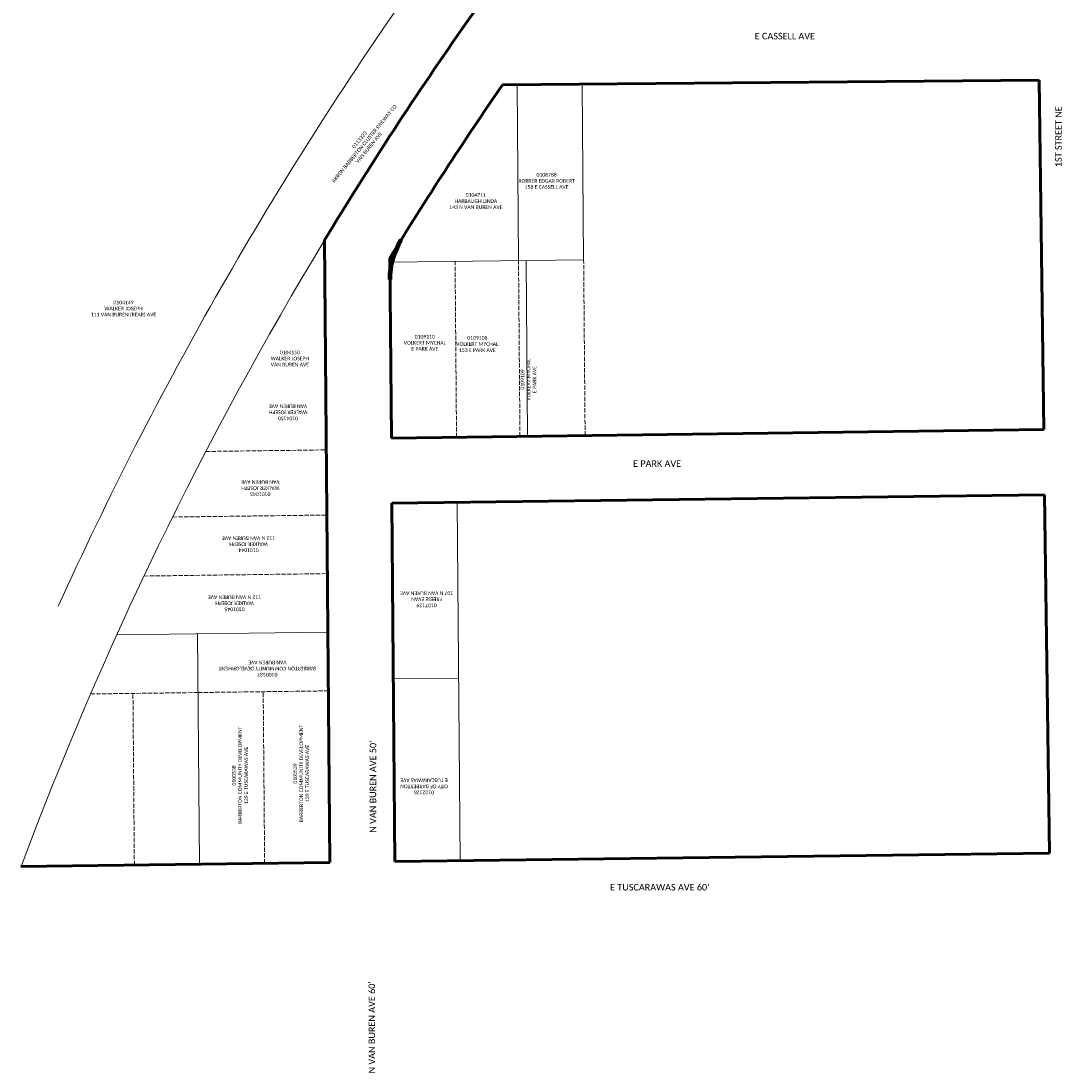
# Model space of a CAD drawing. Header units: feet. Extents: x 2211853 to 2217768, y 489955 to 493330.
# Tile 2 of 3: x 2216445 to 2217243, y 491595 to 492401. Entities that reach past the tile are written whole.
import ezdxf

# ---------------------------------------------------------------- set-up
doc = ezdxf.new("R2010")
doc.units = ezdxf.units.FT
doc.header["$LTSCALE"] = 20
doc.header["$MEASUREMENT"] = 0
for name, pattern in [('OhDOT_DGN3', [0.22, 0.165, -0.055]), ('rowex', [0]), ('rowpr', [0])]:
    doc.linetypes.add(name, pattern=pattern)
for name, color, linetype, lineweight in [('DV_X_Property_Line', 7, 'Continuous', 15), ('DV_X_Text', 7, 'Continuous', 15), ('TX_X_20', 7, 'Continuous', 15)]:
    doc.layers.add(name, color=color, linetype=linetype, lineweight=lineweight)
doc.layers.add('RW_P_Fee_RW', color=7, linetype='rowpr', lineweight=90, true_color=0xa854e0)
doc.layers.add('RW_X_Fee_RW', color=6, linetype='rowex', lineweight=60, true_color=0xff00ff)
doc.styles.add('X_Straight - Normal Fixed Spacing', font='calibril.ttf', dxfattribs={"height": 0.14})
doc.styles.add('X_Straight - Sub Title', font='calibril.ttf', dxfattribs={"height": 0.17})

msp = doc.modelspace()

# ---------------------------------------------------------------- linework, layer by layer
at = {"layer": 'DV_X_Property_Line'}
for p, q in [((2216826.96, 492217.09), (2216825.84, 492352.01)), ((2216876.95, 492217.74, 974.24), (2216875.84, 492352.46, 974.24)), ((2216728.27, 492215.81), (2216876.95, 492217.74)), ((2216833.95, 492082.17), (2216832.83, 492217.17)), ((2216782.09, 491756.24), (2216779.8, 492031.47)), ((2216518.54, 491929.61), (2216680.63, 491931.71)), ((2216582.1, 491753.65), (2216580.64, 491930.41)), ((2216730.93, 491895.92), (2216780.92, 491896.57))]:
    msp.add_line(p, q, dxfattribs=at)
at = {"layer": 'DV_X_Property_Line', "linetype": 'OhDOT_DGN3'}
for p, q in [((2216828.08, 492082.1), (2216826.96, 492217.09)), ((2216878.07, 492082.75), (2216876.95, 492217.74)), ((2216779.39, 492081.46), (2216778.27, 492216.46)), ((2216586.99, 492070.51), (2216679.47, 492071.71)), ((2216561.45, 492020.17), (2216679.88, 492021.71)), ((2216539.51, 491974.88), (2216680.26, 491976.71)), ((2216581.01, 491885.41), (2216681, 491886.71)), ((2216498.51, 491884.34), (2216581.01, 491885.41)), ((2216532.11, 491753), (2216531.01, 491884.77)), ((2216632.1, 491754.3), (2216631.01, 491886.06))]:
    msp.add_line(p, q, dxfattribs=at)
at = {"layer": 'DV_X_Property_Line'}
for radius, start, end in [(2939.01, 144.88539, 155.60987), (2889.01, 148.8401, 159.45436)]:
    msp.add_arc((2219150.33, 490737.96), radius, start, end, dxfattribs=at)
at = {"layer": 'RW_P_Fee_RW'}
msp.add_lwpolyline([(2216728.38, 492202.5, -0.141851), (2216736.95, 492233.02)], format="xyb", dxfattribs=at)
at = {"layer": 'RW_X_Fee_RW'}
for p, q in [((2216787.11, 492399.76), (2216894.56, 492552.56)), ((2216814.71, 492351.91), (2217226.57, 492355.57)), ((2217230.15, 492087.32), (2217226.57, 492355.57)), ((2216729.39, 492080.82), (2217230.15, 492087.32)), ((2216729.81, 492030.82), (2217230.82, 492037.32)), ((2217234.49, 491762.12), (2217230.82, 492037.32)), ((2216732.09, 491755.6), (2216729.81, 492030.82)), ((2216732.09, 491755.6), (2217234.49, 491762.12)), ((2216682.09, 491754.95), (2216445.08, 491751.87))]:
    msp.add_line(p, q, dxfattribs=at)
for points in [[(2216682.09, 491754.95), (2216678.13, 492232.82, -0.017259), (2216787.12, 492399.78)], [(2216729.39, 492080.82), (2216728.25, 492219, -0.013966), (2216814.71, 492351.91)]]:
    msp.add_lwpolyline(points, format="xyb", dxfattribs=at)

# ---------------------------------------------------------------- texts
at = {"layer": 'DV_X_Text', "char_height": 2.8, "attachment_point": 5, "style": 'X_Straight - Normal Fixed Spacing'}
for s, insert, rotation in [('0113323^M^JAKRON BARBERTON CLUSTER RAILWAY CO^M^JVAN BUREN AVE', (2216708.5, 492306.8), 50.6313), ('0104149^M^JWALKER JOSEPH^M^J111 VAN BUREN (REAR) AVE', (2216523.78, 492179.94), 0), ('0109109^M^JVOLKERT MYCHAL^M^JE PARK AVE', (2216834.62, 492125.75), 90), ('0104150^M^JWALKER JOSEPH^M^JVAN BUREN AVE', (2216650.04, 492100.58), 180), ('0101043^M^JWALKER JOSEPH^M^JVAN BUREN AVE', (2216628.79, 492042.42), 180), ('0101044^M^JWALKER JOSEPH^M^J112 N VAN BUREN AVE', (2216619.76, 491999.38), 180), ('0101045^M^JWALKER JOSEPH^M^J112 N VAN BUREN AVE', (2216608.98, 491953.98), 180), ('0107139^M^JFREESE EVAN^M^J107 N VAN BUREN AVE', (2216756.44, 491957.03), 180), ('0100537^M^JBARBERTON COMMUNITY DEVELOPMENT^M^JVAN BUREN AVE', (2216634.18, 491903.82), 180), ('0100538^M^JBARBERTON COMMUNITY DEVELOPMENT^M^J139 E TUSCARAWAS AVE', (2216613.2, 491821.77), 90), ('0100539^M^JBARBERTON COMMUNITY DEVELOPMENT^M^J139 E TUSCARAWAS AVE', (2216660.17, 491823.24), 90), ('0102128^M^JCITY OF BARBERTON^M^JE TUSCARAWAS AVE', (2216754.42, 491813.4), 180)]:
    msp.add_mtext(s, dxfattribs=dict(at, insert=insert, rotation=rotation))
for s, insert in [('0108788^M^JRORRER EDGAR ROBERT^M^J158 E CASSELL AVE', (2216848.52, 492278.22)), ('0104711^M^JHARBAUGH LINDA^M^J143 N VAN BUREN AVE', (2216794.2, 492262.75)), ('0109110^M^JVOLKERT MYCHAL^M^JE PARK AVE', (2216755.06, 492153.94)), ('0109108^M^JVOLKERT MYCHAL^M^J153 E PARK AVE', (2216795.38, 492152.99)), ('0104150^M^JWALKER JOSEPH^M^JVAN BUREN AVE', (2216651.46, 492141.85))]:
    msp.add_mtext(s, dxfattribs=dict(at, insert=insert))
at = {"layer": 'TX_X_20', "char_height": 5, "attachment_point": 5, "style": 'X_Straight - Sub Title'}
for s, insert in [('E CASSELL AVE', (2217031.41, 492389.39)), ('E PARK AVE', (2216933.34, 492061.16)), ("E TUSCARAWAS AVE 60'", (2216935.36, 491735.91))]:
    msp.add_mtext(s, dxfattribs=dict(at, insert=insert))
at = {"layer": 'TX_X_20', "char_height": 5, "attachment_point": 5, "rotation": 90, "style": 'X_Straight - Sub Title'}
for s, insert in [('1ST STREET NE', (2217241.42, 492312.16)), ("N VAN BUREN AVE 50'", (2216715.27, 491813.13)), ("N VAN BUREN AVE 60'", (2216714.38, 491628.31))]:
    msp.add_mtext(s, dxfattribs=dict(at, insert=insert))

doc.saveas('drawing.dxf')
